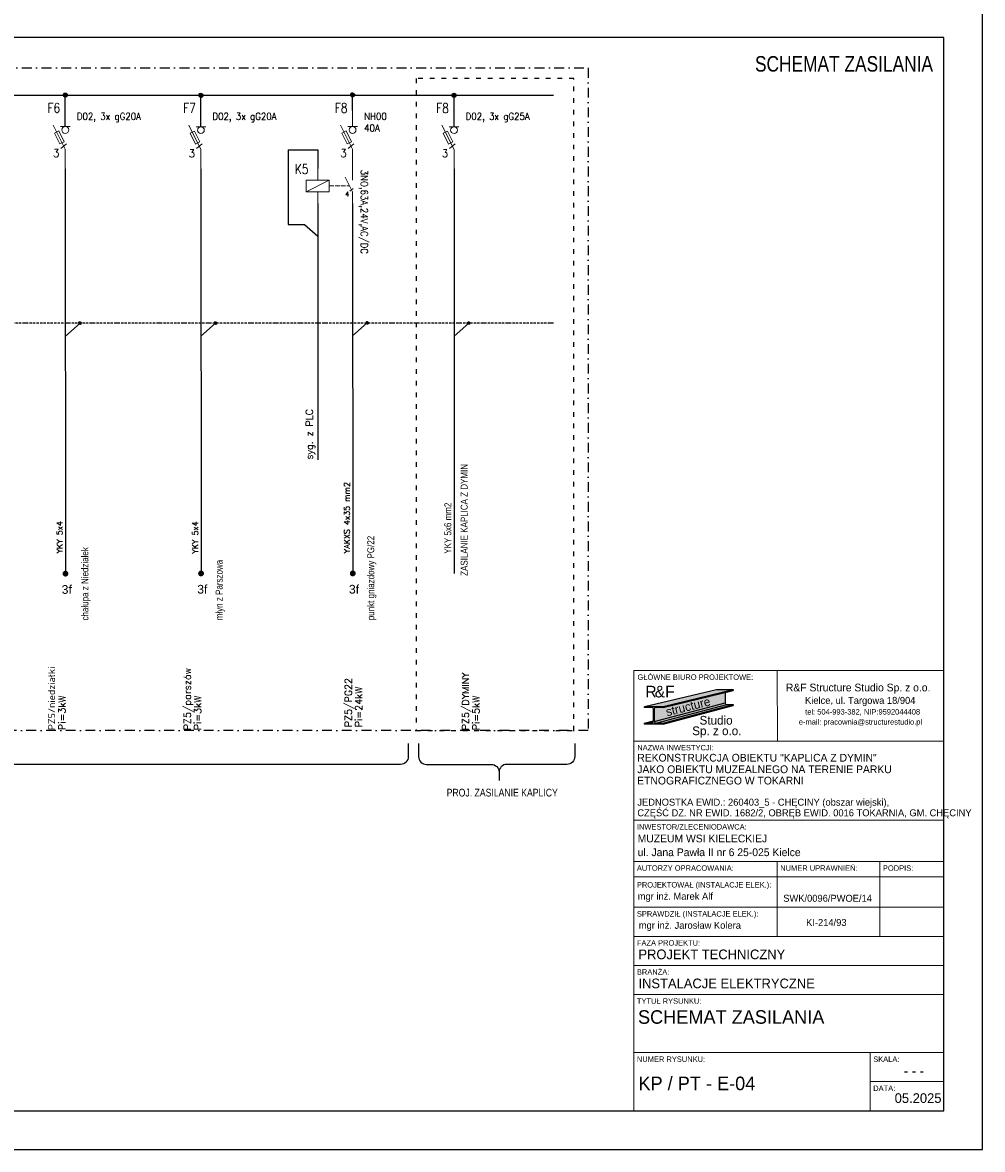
# Model space of a CAD drawing. Header units: centimetres. Extents: x -27808 to -11975, y -259097 to -250371.
# Tile 2 of 5: x -23907 to -21430, y -254835 to -251927. Entities that reach past the tile are written whole.
import ezdxf
from ezdxf.enums import TextEntityAlignment as Align

# ---------------------------------------------------------------- set-up
doc = ezdxf.new("R2010")
doc.units = ezdxf.units.CM
for name, pattern in [('ACAD_ISO03W100', [30, 12, -18]), ('ACAD_ISO10W100', [18, 12, -3, 0, -3]), ('DASHDOTX2', [50.8, 25.4, -12.7, 0, -12.7])]:
    doc.linetypes.add(name, pattern=pattern)
for name, color, linetype, lineweight in [('2DE_OBJ_Hager', 7, 'Continuous', 18), ('2DE_TXTART', 41, 'Continuous', 18), ('2DE_TXTCAR', 41, 'Continuous', 18), ('2DE_TXTFUN', 41, 'Continuous', 18), ('2DE_TXTLNK', 171, 'Continuous', 18), ('2DE_TXTMAN', 41, 'Continuous', 18), ('2DE_TXTNUM', 11, 'Continuous', 18), ('2DE_TXTORD', 41, 'Continuous', 18), ('2DE_TXTOTH', 41, 'Continuous', 18), ('2DE_TXTPFN', 151, 'Continuous', 18), ('2DE_TXTPIN', 131, 'Continuous', 18), ('E_opisy elektryczne', 231, 'Continuous', 20), ('E_schematy 3', 7, 'Continuous', 25), ('E_schematy3', 255, 'Continuous', 20), ('HACZE', 52, 'Continuous', 9)]:
    doc.layers.add(name, color=color, linetype=linetype, lineweight=lineweight)
for name, color, linetype in [('A_wymiary_zewn', 4, 'Continuous'), ('E_projekt', 230, 'Continuous'), ('ELEK GNIAZDA', 234, 'Continuous'), ('ELEK OPIS', 140, 'Continuous'), ('Section', 3, 'Continuous'), ('TXT', 3, 'Continuous')]:
    doc.layers.add(name, color=color, linetype=linetype)
doc.styles.add('arial', font='arial.ttf')
doc.styles.add('ARIAL Narrow', font='ARIALN.TTF')
doc.styles.add('CP_ATTR', font='ROMANS.SHX')
doc.styles.add('CP_ELATT', font='SIMPLEX.SHX')
doc.styles.add('CP_ELATT_IT', font='cp_simplex.shx', dxfattribs={"oblique": 15})
doc.styles.add('MtXpl_FL_Pismo_Techn', font='txt')
doc.styles.add('MtXpl_FL_Pismo_Techn_1', font='txt')
doc.styles.add('RomanS', font='romans.shx')
doc.styles.add('TECH', font='txt')

# ---------------------------------------------------------------- blocks, each defined once
blk = doc.blocks.new('cpelv_n07_21_09_N0N5')
for p, q in [((0, 3.38), (0, 7.5)), ((0, -2.5), (-3.12, 3.75)), ((-1.25, 3.38), (1.25, 3.38)), ((-1.16, -2.26), (0.32, -1.06)), ((0, -3.75), (0, -2.5)), ((0, -7.5), (0, -3.75))]:
    blk.add_line(p, q)
blk.add_lwpolyline([(-1.4, -1.1), (-2.8, 1.69), (-1.68, 2.25), (-0.28, -0.54)], close=True)
blk.add_circle((0, 2.5), 0.884)
at = {"style": 'CP_ATTR'}
blk.add_text('3', height=2, dxfattribs=at).set_placement((-3.19, -4.5))
at = {"linetype": 'ByBlock', "style": 'CP_ELATT_IT', "flags": 9}
for tag in ['VOLTAGE', 'IP', 'CURRENT', 'EL-STATUS', 'POWER', 'PRODUCT-TYPE', 'NUMBER', 'GROUP', 'NAME']:
    blk.add_attdef(tag, (1, -1.56), '', height=0.1, dxfattribs=at)
at = {"layer": '2DE_TXTART', "linetype": 'ByBlock', "style": 'CP_ELATT', "width": 0.9, "flags": 8}
blk.add_attdef('ARTICLE', (3, 5.14), '', height=1.8, dxfattribs=at)
at = {"layer": '2DE_TXTCAR', "linetype": 'ByBlock', "style": 'CP_ELATT', "width": 0.8, "flags": 8}
blk.add_attdef('CHARACTER', text='', height=2.5, dxfattribs=at).set_placement((-4, -6.86), align=Align.RIGHT)
at = {"layer": '2DE_TXTFUN', "linetype": 'ByBlock', "style": 'CP_ELATT', "width": 0.9, "flags": 8}
blk.add_attdef('FUNCTION', (3, -3.86), '', height=1.8, dxfattribs=at)
at = {"layer": '2DE_TXTLNK', "linetype": 'ByBlock', "style": 'CP_ELATT_IT', "oblique": 15, "width": 0.8, "flags": 8}
blk.add_attdef('LINK', text='', height=2.5, dxfattribs=at).set_placement((-4, -10.86), align=Align.RIGHT)
at = {"layer": '2DE_TXTMAN', "linetype": 'ByBlock', "style": 'CP_ELATT', "width": 0.9, "flags": 8}
blk.add_attdef('PRODUCER', (3, 2.14), '', height=1.8, dxfattribs=at)
at = {"layer": '2DE_TXTNUM', "linetype": 'ByBlock', "style": 'CP_ELATT', "width": 0.8, "flags": 8}
blk.add_attdef('TAG', text='', height=2.5, dxfattribs=at).set_placement((-1.33, 6.94), align=Align.RIGHT)
at = {"layer": '2DE_TXTORD', "linetype": 'ByBlock', "style": 'CP_ELATT', "width": 0.9, "flags": 8}
blk.add_attdef('ORDER-NO', (3, -0.86), '', height=1.8, dxfattribs=at)
at = {"layer": '2DE_TXTOTH', "linetype": 'ByBlock', "style": 'CP_ELATT', "width": 0.9, "flags": 8}
blk.add_attdef('OTHER', (3, -6.86), '', height=1.8, dxfattribs=at)
at = {"layer": '2DE_TXTPFN', "linetype": 'ByBlock', "style": 'CP_ELATT', "width": 0.8, "flags": 8}
blk.add_attdef('CF1', (0.5, 8), '', height=1.8, dxfattribs=at)
blk.add_attdef('CF2', text='', height=1.8, dxfattribs=at).set_placement((0.5, -8), align=Align.TOP_LEFT)
at = {"layer": '2DE_TXTPIN', "linetype": 'ByBlock', "style": 'CP_ELATT', "width": 0.8, "flags": 8}
blk.add_attdef('CP1', (-0.8, 5.5), '', height=1.8, rotation=90, dxfattribs=at)
blk.add_attdef('CP2', text='', height=1.8, rotation=90, dxfattribs=at).set_placement((-0.8, -5.5), align=Align.RIGHT)
blk = doc.blocks.new('cpelv_nJ7_13_02_00d13')
for p, q in [((-15, 2.5), (-15, 7.5)), ((0, 2.5), (0, 7.5)), ((0, -2.5), (-3.12, 3.75)), ((-15, -7.5), (-15, -2.5)), ((-10, 0), (-8, 0)), ((-7.5, 0), (-5.5, 0)), ((-5, 0), (-3, 0)), ((-2.5, 0), (-1.25, 0)), ((-1.16, -2.26), (0.32, -1.06)), ((0, -7.5), (0, -2.5))]:
    blk.add_line(p, q)
blk.add_lwpolyline([(-20, -2.5), (-20, 2.5), (-10, 2.5), (-10, -2.5)], close=True)
at = {"layer": 'E_schematy3'}
blk.add_line((-20, -2.5), (-10, 2.5), dxfattribs=at)
at = {"style": 'CP_ATTR'}
blk.add_text('4', height=2, dxfattribs=at).set_placement((-3.19, -4.5))
at = {"linetype": 'ByBlock', "style": 'CP_ELATT_IT', "flags": 9}
for tag in ['VOLTAGE', 'IP', 'CURRENT', 'EL-STATUS', 'POWER', 'PRODUCT-TYPE', 'NUMBER', 'GROUP', 'NAME']:
    blk.add_attdef(tag, (1, -1.56), '', height=0.1, dxfattribs=at)
at = {"layer": '2DE_TXTART', "linetype": 'ByBlock', "style": 'CP_ELATT', "width": 0.9, "flags": 8}
blk.add_attdef('ARTICLE', (3.59, 6.96), '', height=3, rotation=270, dxfattribs=at)
at = {"layer": '2DE_TXTCAR', "linetype": 'ByBlock', "style": 'CP_ELATT', "width": 0.8, "flags": 8}
blk.add_attdef('CHARACTER', text='', height=2.5, dxfattribs=at).set_placement((-19, -6.86), align=Align.RIGHT)
at = {"layer": '2DE_TXTFUN', "linetype": 'ByBlock', "style": 'CP_ELATT', "width": 0.9, "flags": 8}
blk.add_attdef('FUNCTION', (3, -3.86), '', height=1.8, dxfattribs=at)
at = {"layer": '2DE_TXTLNK', "linetype": 'ByBlock', "style": 'CP_ELATT_IT', "oblique": 15, "width": 0.8, "flags": 8}
blk.add_attdef('LINK', text='', height=2.5, dxfattribs=at).set_placement((-19, -10.86), align=Align.RIGHT)
at = {"layer": '2DE_TXTMAN', "linetype": 'ByBlock', "style": 'CP_ELATT', "width": 0.9, "flags": 8}
blk.add_attdef('PRODUCER', (3, 2.14), '', height=1.8, dxfattribs=at)
at = {"layer": '2DE_TXTNUM', "linetype": 'ByBlock', "style": 'CP_ELATT', "width": 0.8, "flags": 8}
blk.add_attdef('TAG', text='', height=4.17, dxfattribs=at).set_placement((-19, 5.14), align=Align.RIGHT)
at = {"layer": '2DE_TXTORD', "linetype": 'ByBlock', "style": 'CP_ELATT', "width": 0.9, "flags": 8}
blk.add_attdef('ORDER-NO', (3, -0.86), '', height=1.8, dxfattribs=at)
at = {"layer": '2DE_TXTOTH', "linetype": 'ByBlock', "style": 'CP_ELATT', "width": 0.9, "flags": 8}
blk.add_attdef('OTHER', (3, -6.86), '', height=1.8, dxfattribs=at)
at = {"layer": '2DE_TXTPFN', "linetype": 'ByBlock', "style": 'CP_ELATT', "width": 0.8, "flags": 8}
for tag, p in [('CF1', (-14.5, 8)), ('CF3', (0.5, 8))]:
    blk.add_attdef(tag, p, '', height=1.8, dxfattribs=at)
for tag, p in [('CF2', (-14.5, -8)), ('CF4', (0.5, -8))]:
    blk.add_attdef(tag, text='', height=1.8, dxfattribs=at).set_placement(p, align=Align.TOP_LEFT)
at = {"layer": '2DE_TXTPIN', "linetype": 'ByBlock', "style": 'CP_ELATT', "width": 0.8, "flags": 8}
for tag, p in [('CP1', (-15.8, 5.5)), ('CP3', (-0.8, 5.5))]:
    blk.add_attdef(tag, p, '', height=1.8, rotation=90, dxfattribs=at)
for tag, p in [('CP2', (-15.8, -5.5)), ('CP4', (-0.8, -5.5))]:
    blk.add_attdef(tag, text='', height=1.8, rotation=90, dxfattribs=at).set_placement(p, align=Align.RIGHT)
blk = doc.blocks.new('tab_kaplica z dymin')
at = {"layer": 'A_wymiary_zewn', "true_color": 0xd7d6d6}
h = blk.add_hatch(color=254, dxfattribs=at)
h.dxf.hatch_style = 1
h.paths.add_polyline_path([(151234, -9123.2), (151212.4, -9123.2), (151119.4, -9145), (151143.4, -9145)])
at = {"layer": 'A_wymiary_zewn', "true_color": 0x848484}
h = blk.add_hatch(color=252, dxfattribs=at)
h.dxf.hatch_style = 1
h.paths.add_polyline_path([(151223.6, -9140.5), (151223.6, -9126.9), (151143.4, -9146.4), (151134.1, -9146.4, 0.414214), (151131.9, -9148.6), (151131.9, -9164.2, 0.037989), (151131.9, -9164.6)])
at = {"layer": 'A_wymiary_zewn', "true_color": 0x293133}
h = blk.add_hatch(color=250, dxfattribs=at)
h.dxf.hatch_style = 1
h.paths.add_polyline_path([(151234, -9124.4), (151234, -9123.2), (151143.4, -9145), (151143.4, -9146.4)])
h = blk.add_hatch(color=250, dxfattribs=at)
h.dxf.hatch_style = 1
edge = h.paths.add_edge_path()
edge.add_line((151119.4, -9166.5), (151128.7, -9166.5))
edge.add_arc((151128.7, -9164.2), 2.25, 270, 360)
edge.add_line((151131, -9164.2), (151131, -9148.6))
edge.add_arc((151128.7, -9148.6), 2.25, 0, 90)
edge.add_line((151128.7, -9146.4), (151119.4, -9146.4))
edge.add_line((151119.4, -9146.4), (151119.4, -9145))
edge.add_line((151119.4, -9145), (151143.4, -9145))
edge.add_line((151143.4, -9145), (151143.4, -9146.4))
edge.add_line((151143.4, -9146.4), (151134.1, -9146.4))
edge.add_arc((151134.1, -9148.6), 2.25, 90, 180)
edge.add_line((151131.9, -9148.6), (151131.9, -9164.2))
edge.add_arc((151134.1, -9164.2), 2.25, 180, 270)
edge.add_line((151134.1, -9166.5), (151143.4, -9166.5))
edge.add_line((151143.4, -9166.5), (151143.4, -9167.8))
edge.add_line((151143.4, -9167.8), (151119.4, -9167.8))
edge.add_line((151119.4, -9167.8), (151119.4, -9166.5))
at = {"layer": 'A_wymiary_zewn', "true_color": 0xafadad}
h = blk.add_hatch(color=253, dxfattribs=at)
h.dxf.hatch_style = 1
h.paths.add_polyline_path([(151225.6, -9142.5, -0.414214), (151223.6, -9140.5), (151131.9, -9164.6, 0.370396), (151134.1, -9166.5)])
at = {"layer": 'A_wymiary_zewn', "true_color": 0xd7d6d6}
h = blk.add_hatch(color=254, dxfattribs=at)
h.dxf.hatch_style = 1
h.paths.add_polyline_path([(151234, -9142.5), (151225.6, -9142.5), (151134.1, -9166.5), (151143.4, -9166.5)])
at = {"layer": 'A_wymiary_zewn', "true_color": 0x293133}
h = blk.add_hatch(color=250, dxfattribs=at)
h.dxf.hatch_style = 1
h.paths.add_polyline_path([(151234, -9143.7), (151234, -9142.5), (151143.4, -9166.5), (151143.4, -9167.8)])
at = {"layer": 'A_wymiary_zewn', "true_color": 0xafadad}
h = blk.add_hatch(color=253, dxfattribs=at)
h.dxf.hatch_style = 1
h.paths.add_polyline_path([(151131, -9164.2), (151131, -9163.5), (151119.4, -9166.5), (151128.7, -9166.5, 0.414214)])
at = {"color": 5}
for p, q in [((151105.6, -9098.7), (151505.6, -9098.7)), ((151105.6, -9666.7), (151105.6, -9098.7)), ((151505.6, -9098.7), (151505.6, -9666.7)), ((151505.6, -9666.7), (151105.6, -9666.7))]:
    blk.add_line(p, q, dxfattribs=at)
at = {"color": 4}
for p, q in [((151291.1, -9189.7), (151290.6, -9098.7)), ((151505.6, -9189.7), (151105.6, -9189.7)), ((151505.6, -9291.9), (151105.6, -9291.9)), ((151505.6, -9345.1), (151105.6, -9345.1)), ((151290.6, -9345.1), (151290.6, -9441.7)), ((151423.1, -9345.1), (151423.1, -9441.7)), ((151505.6, -9365.1), (151105.6, -9365.1)), ((151505.6, -9365.1), (151105.6, -9365.1)), ((151505.6, -9365.1), (151105.6, -9365.1)), ((151505.6, -9404.2), (151105.6, -9404.2)), ((151505.6, -9441.7), (151105.6, -9441.7)), ((151505.6, -9441.7), (151105.6, -9441.7)), ((151505.6, -9479.2), (151105.6, -9479.2)), ((151505.6, -9516.7), (151105.6, -9516.7)), ((151505.6, -9591.7), (151105.6, -9591.7)), ((151410.6, -9591.7), (151410.6, -9666.7)), ((151410.6, -9629.2), (151505.6, -9629.2))]:
    blk.add_line(p, q, dxfattribs=at)
at = {"layer": 'A_wymiary_zewn', "color": 250, "true_color": 0x293133}
for p, q in [((151119.4, -9145), (151212.4, -9123.2)), ((151143.4, -9145), (151234, -9123.2)), ((151143.4, -9146.4), (151234, -9124.4)), ((151212.4, -9123.2), (151234, -9123.2)), ((151223.6, -9126.4), (151223.6, -9140.5)), ((151234, -9123.2), (151234, -9124.4)), ((151119.4, -9146.4), (151119.4, -9145)), ((151119.4, -9145), (151143.4, -9145)), ((151128.7, -9146.4), (151119.4, -9146.4)), ((151131.9, -9164.6), (151223.6, -9140.5)), ((151134.1, -9166.5), (151225.6, -9142.5)), ((151143.4, -9146.4), (151134.1, -9146.4)), ((151143.4, -9166.5), (151234, -9142.5)), ((151143.4, -9167.8), (151234, -9143.7)), ((151143.4, -9145), (151143.4, -9146.4)), ((151225.6, -9142.5), (151234, -9142.5)), ((151131, -9164.2), (151131, -9148.6)), ((151131.9, -9148.6), (151131.9, -9164.2)), ((151119.4, -9166.5), (151131, -9163.5)), ((151119.4, -9166.5), (151128.7, -9166.5)), ((151119.4, -9167.8), (151119.4, -9166.5)), ((151143.4, -9167.8), (151119.4, -9167.8)), ((151134.1, -9166.5), (151143.4, -9166.5)), ((151143.4, -9166.5), (151143.4, -9167.8))]:
    blk.add_line(p, q, dxfattribs=at)
for centre, radius, start, end in [((151128.7, -9148.6), 2.25, 0, 90), ((151134.1, -9148.6), 2.25, 90, 180), ((151225.6, -9140.5), 2.03, 180, 270), ((151128.7, -9164.2), 2.25, 270, 0), ((151134.1, -9164.2), 2.25, 180, 270)]:
    blk.add_arc(centre, radius, start, end, dxfattribs=at)
at = {"layer": 'Section'}
for p, q in [((151212.4, -9123.2), (151234, -9123.2)), ((151234, -9123.2), (151234, -9124.4)), ((151234, -9142.5), (151234, -9143.7))]:
    blk.add_line(p, q, dxfattribs=at)
at = {"color": 4}
for s, height, style, p in [('GŁÓWNE BIURO PROJEKTOWE:', 7, 'TECH', (151110.4, -9110.7)), ('R&F Structure Studio Sp. z o.o.', 10, 'MtXpl_FL_Pismo_Techn', (151301.9, -9125.6)), ('Kielce, ul. Targowa 18/904', 9, 'MtXpl_FL_Pismo_Techn', (151326.6, -9141.7)), ('e-mail: pracownia@structurestudio.pl', 7, 'MtXpl_FL_Pismo_Techn', (151318.6, -9168.5)), ('tel: 504-993-382, NIP:9592044408', 7, 'MtXpl_FL_Pismo_Techn', (151326.8, -9155.5)), ('NAZWA INWESTYCJI:', 7, 'TECH', (151110.1, -9201.7)), ('REKONSTRUKCJA OBIEKTU "KAPLICA Z DYMIN"', 10, 'TECH', (151110.1, -9216.2)), ('JAKO OBIEKTU MUZEALNEGO NA TERENIE PARKU ', 10, 'TECH', (151110.1, -9231.1)), ('ETNOGRAFICZNEGO W TOKARNI ', 10, 'TECH', (151110, -9245.7)), ('JEDNOSTKA EWID.: 260403_5 - CHĘCINY (obszar wiejski), ', 9, 'TECH', (151110.2, -9273.1)), ('CZĘŚĆ DZ. NR EWID. 1682/2, OBRĘB EWID. 0016 TOKARNIA, GM. CHĘCINY  ', 9, 'TECH', (151110.2, -9286.8)), ('INWESTOR/ZLECENIODAWCA:', 7, 'TECH', (151109.6, -9303.9)), ('MUZEUM WSI KIELECKIEJ ', 10, 'TECH', (151110.6, -9320.4)), ('ul. Jana Pawła II nr 6 25-025 Kielce ', 10, 'TECH', (151110.6, -9338.2)), ('AUTORZY OPRACOWANIA:', 7, 'TECH', (151109.6, -9357.1)), ('NUMER UPRAWNIEŃ:', 7, 'TECH', (151294.6, -9357.1)), ('PODPIS:', 7, 'TECH', (151427.1, -9357.1)), ('PROJEKTOWAŁ (INSTALACJE ELEK.):', 7, 'TECH', (151109.6, -9378.7)), ('SPRAWDZIŁ (INSTALACJE ELEK.):', 7, 'TECH', (151109.6, -9416.2)), ('FAZA PROJEKTU:', 7, 'TECH', (151109.6, -9453.7)), ('BRANŻA:', 7, 'TECH', (151109.6, -9491.2)), ('TYTUŁ RYSUNKU:', 7, 'TECH', (151109.6, -9528.7)), ('NUMER RYSUNKU:', 7, 'TECH', (151109.6, -9603.7)), ('SKALA:', 7, 'TECH', (151414.6, -9603.7)), ('DATA:', 7, 'TECH', (151414.6, -9641.2))]:
    blk.add_text(s, height=height, dxfattribs=dict(at, style=style)).set_placement(p)
at = {"color": 3, "style": 'TECH'}
for s, height, p in [('mgr inż. Marek Alf', 9, (151110.7, -9394.5)), ('PROJEKT TECHNICZNY', 12.5, (151111.6, -9471.2)), ('INSTALACJE ELEKTRYCZNE', 12.5, (151111.6, -9508.7)), ('05.2025', 12.5, (151442.3, -9656.7))]:
    blk.add_text(s, height=height, dxfattribs=at).set_placement(p)
at = {"color": 3, "char_height": 9, "style": 'TECH'}
for s, insert, width, attachment_point in [('SWK/0096/PWOE/14', (151355.7, -9397.2), 120, 8), ('mgr inż. Jarosław Kolera', (151112.1, -9434.7), 202.775, 7), ('\\pi-27,l36,t36;KI-214/93', (151349.6, -9428.4), 115, 8)]:
    blk.add_mtext(s, dxfattribs=dict(at, insert=insert, width=width, attachment_point=attachment_point))
at = {"layer": 'A_wymiary_zewn', "color": 18, "true_color": 0x000000, "style": 'TECH'}
blk.add_text('&', height=15, dxfattribs=at).set_placement((151132.6, -9133.4))
at = {"layer": 'A_wymiary_zewn', "color": 10, "style": 'TECH'}
for s, p in [('R', (151120.6, -9133.4)), ('F', (151146.1, -9133.4))]:
    blk.add_text(s, height=15, dxfattribs=at).set_placement(p)
at = {"layer": 'A_wymiary_zewn', "color": 4, "style": 'MtXpl_FL_Pismo_Techn_1'}
blk.add_text('structure', height=11.25, rotation=14.1318, dxfattribs=at).set_placement((151148.6, -9157.8))
at = {"layer": 'A_wymiary_zewn', "color": 1, "style": 'TECH'}
for s, p in [('Studio', (151190.5, -9168.5)), ('Sp. z o.o.', (151181, -9182.1))]:
    blk.add_text(s, height=11.25, dxfattribs=at).set_placement(p)

msp = doc.modelspace()

# ---------------------------------------------------------------- hatches: boundary and pattern name
at = {"layer": 'E_schematy3', "lineweight": -3}
h = msp.add_hatch(dxfattribs=at)
h.set_pattern_fill('ANSI31', scale=0.83125, style=0)
h.set_pattern_definition([(45, (-22442.35815, -248104.15167), (-0.073472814, 0.073472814), [])])
h.paths.add_polyline_path([(-23791.87, -252113.81, 1), (-23802.04, -252113.81, 1)])
h = msp.add_hatch(dxfattribs=at)
h.set_pattern_fill('ANSI31', scale=0.83125, style=0)
h.set_pattern_definition([(45, (-22092.42694, -248104.73712), (-0.073472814, 0.073472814), [])])
h.paths.add_polyline_path([(-23441.93, -252114.4, 1), (-23452.11, -252114.4, 1)])
h = msp.add_hatch(dxfattribs=at)
h.set_pattern_fill('ANSI31', scale=0.83125, style=0)
h.set_pattern_definition([(45, (-21700.85597, -248103.56623), (-0.073472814, 0.073472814), [])])
h.paths.add_polyline_path([(-23050.36, -252113.23, 1), (-23060.54, -252113.23, 1)])
h = msp.add_hatch(dxfattribs=at)
h.set_pattern_fill('ANSI31', scale=0.83125, style=0)
h.set_pattern_definition([(45, (-21438.92194, -248104.73712), (-0.073472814, 0.073472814), [])])
h.paths.add_polyline_path([(-22788.43, -252114.4, 1), (-22798.6, -252114.4, 1)])
h = msp.add_hatch(dxfattribs=at)
h.set_pattern_fill('ANSI31', scale=0.49875, style=0)
h.set_pattern_definition([(45, (-22946.13739, -250296.452525), (-0.0440836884, 0.0440836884), [])])
h.paths.add_polyline_path([(-23755.84, -252702.25, 1), (-23761.95, -252702.25, 1)])
h = msp.add_hatch(dxfattribs=at)
h.set_pattern_fill('ANSI31', scale=0.49875, style=0)
h.set_pattern_definition([(45, (-22596.20656, -250296.452525), (-0.0440836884, 0.0440836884), [])])
h.paths.add_polyline_path([(-23405.91, -252702.25, 1), (-23412.02, -252702.25, 1)])
h = msp.add_hatch(dxfattribs=at)
h.set_pattern_fill('ANSI31', scale=0.49875, style=0)
h.set_pattern_definition([(45, (-22204.651044, -250295.86708), (-0.0440836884, 0.0440836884), [])])
h.paths.add_polyline_path([(-23014.36, -252701.66, 1), (-23020.46, -252701.66, 1)])
h = msp.add_hatch(dxfattribs=at)
h.set_pattern_fill('ANSI31', scale=0.49875, style=0)
h.set_pattern_definition([(45, (-21942.70157, -250296.452525), (-0.0440836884, 0.0440836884), [])])
h.paths.add_polyline_path([(-22752.41, -252702.25, 1), (-22758.51, -252702.25, 1)])

# ---------------------------------------------------------------- linework, layer by layer
at = {"color": 7}
msp.add_lwpolyline([(-26429.59, -254835.12), (-21429.59, -254835.12), (-21429.59, -251865.12), (-26429.59, -251865.12)], close=True, dxfattribs=at)
at = {"layer": 'E_projekt', "color": 7, "lineweight": -3, "ltscale": 0.8, "const_width": 7.5}
for points in [[(-23800.19, -253349.01, 1), (-23792.69, -253349.01, 1)], [(-23450.26, -253348.42, 1), (-23442.76, -253348.42, 1)], [(-23058.69, -253348.42, 1), (-23051.19, -253348.42, 1)]]:
    msp.add_lwpolyline(points, format="xyb", close=True, dxfattribs=at)
at = {"layer": 'E_schematy 3', "color": 7, "lineweight": -3}
for p, q in [((-23796.95, -252303.81), (-23796.33, -253348.42)), ((-23447.02, -252304.39), (-23446.4, -253348.42)), ((-22793.52, -252304.39), (-22792.89, -253348.42)), ((-23055.45, -252393.22), (-23054.82, -253347.83))]:
    msp.add_line(p, q, dxfattribs=at)
at = {"layer": 'E_schematy3', "color": 7, "lineweight": -3}
for p, q in [((-25496.69, -252113.81), (-22536.6, -252113.81)), ((-23796.95, -252194.97), (-23796.95, -252114.4)), ((-23447.02, -252195.55), (-23447.02, -252114.98)), ((-23055.45, -252153.81), (-23055.45, -252113.81)), ((-22793.52, -252195.55), (-22793.52, -252114.98)), ((-23222, -252255.43), (-23145.45, -252255.43)), ((-23222, -252255.43), (-23222, -252447.8)), ((-23145.45, -252255.43), (-23145.45, -252303.22)), ((-23145.45, -252393.22), (-23145.45, -253055.09)), ((-23222, -252447.8), (-23179.12, -252447.8)), ((-23179.12, -252447.8), (-23145.45, -252477.88)), ((-23758.88, -252702.25), (-23796.74, -252736.07)), ((-23408.95, -252702.25), (-23446.8, -252736.07)), ((-23017.39, -252701.66), (-23055.25, -252735.48)), ((-22755.44, -252702.25), (-22793.3, -252736.07))]:
    msp.add_line(p, q, dxfattribs=at)
at = {"layer": 'E_schematy3', "color": 7, "linetype": 'ACAD_ISO10W100', "lineweight": -3, "ltscale": 0.5}
msp.add_line((-22536.6, -252702.25), (-25480.6, -252702.25), dxfattribs=at)
at = {"layer": 'E_schematy3', "color": 7, "linetype": 'DASHDOTX2', "lineweight": -3}
msp.add_lwpolyline([(-25588.74, -252043.84), (-22447.01, -252043.84), (-22447.01, -253753.84), (-25588.74, -253753.84)], close=True, dxfattribs=at)
at = {"layer": 'E_schematy3', "color": 7, "lineweight": -3}
for centre, radius in [((-23796.95, -252113.81), 5.09), ((-23447.02, -252114.4), 5.09), ((-23055.45, -252113.23), 5.09), ((-22793.52, -252114.4), 5.09), ((-23758.88, -252702.25), 3.05), ((-23408.95, -252702.25), 3.05), ((-23017.39, -252701.66), 3.05), ((-22755.44, -252702.25), 3.05)]:
    msp.add_circle(centre, radius, dxfattribs=at)
at = {"layer": 'ELEK GNIAZDA', "linetype": 'ACAD_ISO03W100'}
msp.add_lwpolyline([(-22484.22, -252071.2), (-22891.21, -252071.2), (-22891.21, -253753.84), (-22484.22, -253753.84)], close=True, dxfattribs=at)
at = {"layer": 'ELEK GNIAZDA'}
for points in [[(-22911.59, -253787.58), (-22911.59, -253821.21, -0.4142136), (-22931.59, -253841.21), (-24197.76, -253841.21, 0.4142136), (-24217.76, -253861.21), (-24217.76, -253882.72)], [(-22884.93, -253787.58), (-22884.93, -253821.21, 0.4142136), (-22864.93, -253841.21), (-22697.36, -253841.21, -0.4142136), (-22677.36, -253861.21), (-22677.36, -253882.72)], [(-22482.02, -253787.58), (-22482.02, -253821.21, -0.4142136), (-22502.02, -253841.21), (-22657.36, -253841.21, 0.4142136), (-22677.36, -253861.21), (-22677.36, -253882.72)]]:
    msp.add_lwpolyline(points, format="xyb", dxfattribs=at)
at = {"layer": 'ELEK OPIS', "color": 7}
msp.add_lwpolyline([(-26249.59, -254735.12), (-21529.59, -254735.12), (-21529.59, -251965.12), (-26249.59, -251965.12)], close=True, dxfattribs=at)

# ---------------------------------------------------------------- block references
at = {"layer": '2DE_OBJ_Hager', "color": 7, "lineweight": -3}
for name, p, xscale, yscale, zscale, values in [('cpelv_n07_21_09_N0N5', (-23796.95, -252228.81), 10, 10, 10, {'ARTICLE': 'D02, 3x gG20A', 'TAG': 'F6'}), ('cpelv_n07_21_09_N0N5', (-23447.02, -252229.39), 10, 10, 10, {'ARTICLE': 'D02, 3x gG20A', 'TAG': 'F7'}), ('cpelv_n07_21_09_N0N5', (-23055.45, -252228.81), 10, 10, 10, {'ARTICLE': 'NH00', 'PRODUCER': '40A', 'TAG': 'F8'}), ('cpelv_n07_21_09_N0N5', (-22793.52, -252229.39), 10, 10, 10, {'ARTICLE': 'D02, 3x gG25A', 'TAG': 'F8'}), ('cpelv_nJ7_13_02_00d13', (-23055.45, -252348.22), 6, 6, 6, {'ARTICLE': '3NO,63A,24V,AC/DC', 'TAG': 'K5'})]:
    msp.add_blockref(name, p, dxfattribs=dict(at, xscale=xscale, yscale=yscale, zscale=zscale)).add_auto_attribs(values)
at = {"layer": 'HACZE', "xscale": 2, "yscale": 2, "zscale": 2}
msp.add_blockref('tab_kaplica z dymin', (-324540.77, -235401.67), dxfattribs=at)

# ---------------------------------------------------------------- texts
at = {"color": 2, "style": 'TECH'}
for s, height, p in [('SCHEMAT ZASILANIA', 35, (-22318.71, -254510.75)), ('- - -', 25, (-21632.42, -254644.79))]:
    msp.add_text(s, height=height, dxfattribs=at).set_placement(p)
at = {"color": 1, "style": 'TECH'}
msp.add_text('KP / PT - E-04', height=35, dxfattribs=at).set_placement((-22317.59, -254682.12))
at = {"layer": 'E_opisy elektryczne', "color": 7, "lineweight": -3, "style": 'RomanS'}
for s, height, p in [('syg. z PLC', 18, (-23157.94, -253055.09)), ('YAKXS 4x35 mm2', 15, (-23062.54, -253296.36)), ('YKY 5x4', 15, (-23804.05, -253296.95)), ('YKY 5x4', 15, (-23454.11, -253297.53)), ('PZ5/niedziałki', 18, (-23823.18, -253752.85)), ('PZ5/parszów', 18, (-23473.25, -253753.44)), ('PZ5/PG22', 18, (-23057.26, -253745.48)), ('Pi=24kW', 18, (-23030.37, -253745.48)), ('Pi=3kW', 18, (-23796.29, -253752.85)), ('Pi=3kW', 18, (-23446.36, -253753.44))]:
    msp.add_text(s, height=height, rotation=90, dxfattribs=at).set_placement(p)
at = {"layer": 'E_opisy elektryczne', "color": 230, "linetype": 'Continuous', "lineweight": -3, "style": 'ARIAL Narrow'}
for s, p in [('ZASILANIE KAPLICA Z DYMIN', (-22758.41, -253354.63)), ('YKY 5x6 mm2', (-22800.61, -253297.53))]:
    msp.add_text(s, height=18, rotation=90, dxfattribs=at).set_placement(p)
at = {"layer": 'E_opisy elektryczne', "color": 7, "linetype": 'Continuous', "lineweight": -3, "style": 'ARIAL Narrow'}
for s, p in [('chałupa z Niedziałek', (-23737.26, -253469.76)), ('punkt gniazdowy PG/22', (-22999.5, -253469.17)), ('młyn z Parszowa', (-23390.97, -253469.17))]:
    msp.add_text(s, height=18, rotation=90, dxfattribs=at).set_placement(p)
at = {"layer": 'E_opisy elektryczne', "color": 6, "lineweight": -3, "style": 'RomanS'}
for s, p in [('PZ5/DYMINY', (-22754.95, -253753.44)), ('Pi=5kW', (-22728.06, -253753.44))]:
    msp.add_text(s, height=18, rotation=90, dxfattribs=at).set_placement(p)
at = {"layer": 'ELEK OPIS', "style": 'arial', "width": 0.8}
for s, height, p in [('SCHEMAT ZASILANIA', 40, (-22016.76, -252053.22)), ('PROJ. ZASILANIE KAPLICY', 20, (-22812.59, -253924.14))]:
    msp.add_text(s, height=height, dxfattribs=at).set_placement(p)
at = {"layer": 'TXT', "color": 7, "linetype": 'Continuous', "lineweight": -3, "style": 'arial'}
for p in [(-23806.28, -253401.06), (-23456.35, -253400.48), (-23064.78, -253400.48)]:
    msp.add_text('3f', height=22.5, dxfattribs=at).set_placement(p)

doc.saveas('drawing.dxf')
